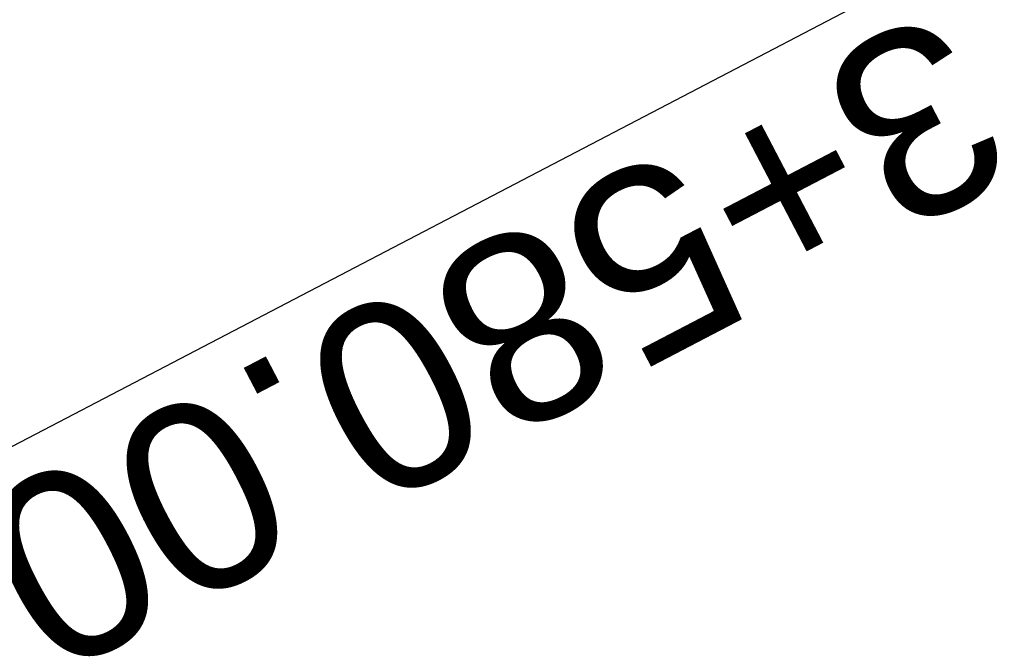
# Model space of a CAD drawing. Header units: metres. Extents: x 7529682 to 7533711, y 5721195 to 5727842.
# Tile 72 of 232: x 7531392.05 to 7531398.61, y 5724639.84 to 5724644.05. Entities that reach past the tile are written whole.
import ezdxf

# ---------------------------------------------------------------- set-up
doc = ezdxf.new("R2010")
doc.units = ezdxf.units.M
doc.layers.add('D-przekroje-pop', color=7, linetype='Continuous', lineweight=50, true_color=0x000099)
doc.styles.get("Standard").update_dxf_attribs({"font": 'arial.ttf'})

msp = doc.modelspace()

# ---------------------------------------------------------------- texts
at = {"layer": 'D-przekroje-pop', "lineweight": 30}
msp.add_text('%%U3+580.00', height=1.25, rotation=207.5760968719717, dxfattribs=at).set_placement((7531398.175865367, 5724644.1479089))

doc.saveas('drawing.dxf')
